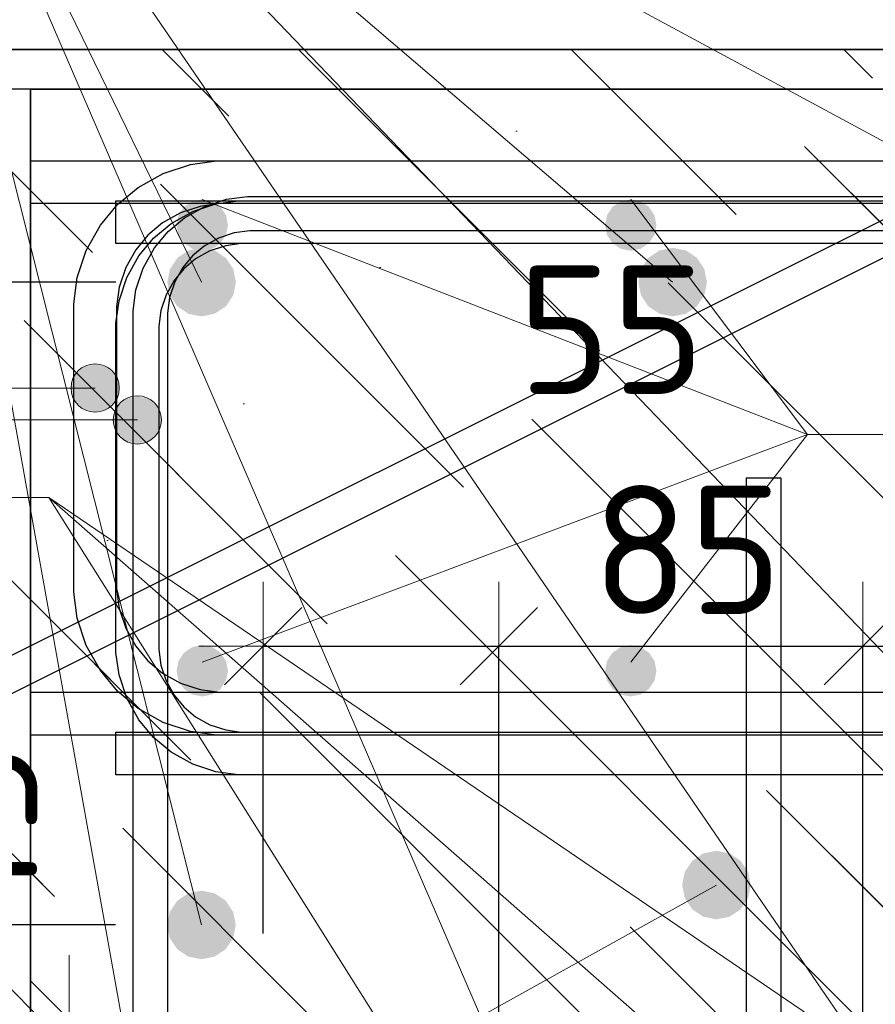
# Model space of a CAD drawing. Header units: metres. Extents: x -38 to 100, y -15 to 21.
# Tile 79 of 246: x 72.143 to 72.343, y 3.395 to 3.625. Entities that reach past the tile are written whole.
import ezdxf

# ---------------------------------------------------------------- set-up
doc = ezdxf.new("R2010")
doc.units = ezdxf.units.M
doc.header["$PDMODE"] = 65
for name, color, linetype, lineweight in [('XR$3$Арм. стержнями верхней зоны', 180, 'Continuous', 35), ('XR$3$Арм. стержнями нижней зоны', 180, 'Continuous', 35), ('XR$3$Арм.стержн. Арматура края', 96, 'Continuous', 35), ('XR$3$Арм.стержн. Доп. арматура', 180, 'Continuous', 35), ('XR$3$Арм.стержн.горизонт. 1', 180, 'Continuous', 35), ('XR$4$Арм.стержн. Доп. арматура', 180, 'Continuous', 35), ('XR$4$Размерная линия (1)', 7, 'Continuous', 13), ('XR$6$Арм. стержнями верхней зоны', 180, 'Continuous', 35), ('XR$6$Арм. стержнями нижней зоны', 180, 'Continuous', 35), ('XR$6$Арм.стержн. Арматура края', 96, 'Continuous', 35), ('XR$6$Арм.стержн. Хомут', 240, 'Continuous', 35), ('XR$6$Арм.стержн.горизонт. 1', 180, 'Continuous', 35), ('XR$6$Размерная линия (1)', 7, 'Continuous', 13)]:
    doc.layers.add(name, color=color, linetype=linetype, lineweight=lineweight)
doc.styles.add('ISOCPEUR', font='txt')
doc.dimstyles.new('DIMSTYLE_12', dxfattribs={"dimtxt": 0.03, "dimasz": 0.03, "dimexe": 0, "dimexo": 0, "dimgap": 0.015, "dimtad": 2, "dimdec": 0, "dimlfac": 1000, "dimrnd": 1, "dimzin": 12, "dimdsep": 46, "dimtxsty": 'ISOCPEUR', "dimblk1": 'ALL_ML_STRICH', "dimblk2": 'ALL_ML_STRICH', "dimsah": 1, "dimcen": 0, "dimclrd": 7, "dimclre": 256, "dimclrt": 7, "dimadec": 0, "dimazin": 0, "dimtfac": 1, "dimtdec": 0, "dimtix": 1, "dimtmove": 2, "dimatfit": 3, "dimfxl": 0, "dimtzin": 0, "dimlwd": 0, "dimlwe": -3, "dimarcsym": 0})
doc.dimstyles.new('DIMSTYLE_14', dxfattribs={"dimtxt": 0.03, "dimasz": 0.03, "dimexe": 0, "dimexo": 0, "dimgap": 0.015, "dimtad": 2, "dimdec": 0, "dimlfac": 1000, "dimrnd": 1, "dimzin": 12, "dimdsep": 46, "dimtxsty": 'ISOCPEUR', "dimblk1": 'ALL_ML_STRICH', "dimblk2": 'ALL_ML_STRICH', "dimsah": 1, "dimcen": 0, "dimclrd": 7, "dimclre": 256, "dimclrt": 7, "dimadec": 0, "dimazin": 0, "dimtfac": 1, "dimtdec": 0, "dimtix": 1, "dimtmove": 2, "dimatfit": 3, "dimfxl": 0, "dimtvp": 1.2, "dimtzin": 0, "dimlwd": 0, "dimlwe": -3, "dimarcsym": 0})
doc.dimstyles.new('DIMSTYLE_23', dxfattribs={"dimtxt": 0.03, "dimasz": 0.03, "dimexe": 0, "dimexo": 0, "dimgap": 0.015, "dimtad": 2, "dimdec": 0, "dimlfac": 1000, "dimrnd": 5, "dimzin": 12, "dimdsep": 46, "dimtxsty": 'ISOCPEUR', "dimblk1": 'ALL_ML_STRICH', "dimblk2": 'ALL_ML_STRICH', "dimsah": 1, "dimcen": 0, "dimclrd": 7, "dimclre": 256, "dimclrt": 7, "dimadec": 0, "dimazin": 0, "dimtfac": 1, "dimtdec": 0, "dimtix": 1, "dimtmove": 2, "dimatfit": 3, "dimfxl": 0, "dimtvp": 1.2, "dimtzin": 0, "dimlwd": 0, "dimlwe": -3, "dimarcsym": 0})
doc.dimstyles.new('DIMSTYLE_24', dxfattribs={"dimtxt": 0.03, "dimasz": 0.03, "dimexe": 0, "dimexo": 0, "dimgap": 0.015, "dimtad": 2, "dimdec": 0, "dimlfac": 1000, "dimrnd": 5, "dimzin": 12, "dimdsep": 46, "dimtxsty": 'ISOCPEUR', "dimblk1": 'ALL_ML_STRICH', "dimblk2": 'ALL_ML_STRICH', "dimsah": 1, "dimcen": 0, "dimclrd": 7, "dimclre": 256, "dimclrt": 7, "dimadec": 0, "dimazin": 0, "dimtfac": 1, "dimtdec": 0, "dimtix": 1, "dimtmove": 2, "dimatfit": 3, "dimfxl": 0, "dimtzin": 0, "dimlwd": 0, "dimlwe": -3, "dimarcsym": 0})
pattern_1 = [(135, (0, 0), (-0.031819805, -0.031819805), [0.4, -0.05, 0, -0.05]), (135, (-0.01591, -0.01591), (-0.031819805, -0.031819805), [0.8, -0.1, 0.1, -0.1])]

# ---------------------------------------------------------------- blocks, each defined once
blk = doc.blocks.new('ALL_ML_STRICH')
at = {"color": 0, "linetype": 'ByBlock', "lineweight": -2}
for p, q in [((0, -0.5), (0, 0.5)), ((-0.3, -0.3), (0.3, 0.3)), ((-1, 0), (0.5, 0))]:
    blk.add_line(p, q, dxfattribs=at)
blk = doc.blocks.new('*D332')
at = {"layer": 'DEFPOINTS', "color": 7, "linetype": 'Continuous', "lineweight": 13, "transparency": 33554687}
for p in [(72.20018, 3.39197), (72.07983, 3.09197), (72.20014, 3.09197)]:
    blk.add_point(p, dxfattribs=at)
at = {"layer": 'XR$4$Размерная линия (1)', "color": 9, "linetype": 'Continuous', "lineweight": -2, "true_color": 0xc7c7c7, "transparency": 33554687}
for p, q in [((72.18018, 3.39197), (72.07983, 3.39197)), ((72.18014, 3.09197), (72.07983, 3.09197))]:
    blk.add_line(p, q, dxfattribs=at)
at = {"layer": 'XR$4$Размерная линия (1)', "color": 7, "linetype": 'Continuous', "lineweight": -2, "transparency": 33554687}
blk.add_line((72.07983, 3.09197), (72.07983, 3.39197), dxfattribs=at)
at = {"layer": 'XR$4$Размерная линия (1)', "color": 7, "linetype": 'Continuous', "lineweight": 13, "transparency": 33554687, "xscale": 0.03, "yscale": 0.03, "zscale": 0.03}
for p, rotation in [((72.07983, 3.39197), 90), ((72.07983, 3.09197), 270)]:
    blk.add_blockref('ALL_ML_STRICH', p, dxfattribs=dict(at, rotation=rotation))
at = {"layer": 'XR$4$Размерная линия (1)', "color": 7, "linetype": 'Continuous', "lineweight": 13, "transparency": 33554687, "insert": (72.05733, 3.24347), "char_height": 0.03, "width": 0.09, "attachment_point": 5, "rotation": 90, "style": 'ISOCPEUR'}
blk.add_mtext('\\A1;{300}', dxfattribs=at)
blk = doc.blocks.new('*D338')
at = {"layer": 'DEFPOINTS', "color": 7, "linetype": 'Continuous', "lineweight": 13, "transparency": 33554687}
for p in [(72.20014, 3.47904), (72.20014, 3.39197), (72.25514, 3.35697)]:
    blk.add_point(p, dxfattribs=at)
at = {"layer": 'XR$4$Размерная линия (1)', "color": 9, "linetype": 'Continuous', "lineweight": -2, "true_color": 0xc7c7c7, "transparency": 33554687}
for p, q in [((72.20014, 3.41197), (72.20014, 3.47904)), ((72.25514, 3.37697), (72.25514, 3.47904))]:
    blk.add_line(p, q, dxfattribs=at)
at = {"layer": 'XR$4$Размерная линия (1)', "color": 7, "linetype": 'Continuous', "lineweight": -2, "transparency": 33554687}
blk.add_line((72.20014, 3.47904), (72.25514, 3.47904), dxfattribs=at)
at = {"layer": 'XR$4$Размерная линия (1)', "color": 7, "linetype": 'Continuous', "lineweight": 13, "transparency": 33554687, "xscale": 0.03, "yscale": 0.03, "zscale": 0.03, "rotation": 180}
blk.add_blockref('ALL_ML_STRICH', (72.20014, 3.47904), dxfattribs=at)
at = {"layer": 'XR$4$Размерная линия (1)', "color": 7, "linetype": 'Continuous', "lineweight": 13, "transparency": 33554687, "xscale": 0.03, "yscale": 0.03, "zscale": 0.03}
blk.add_blockref('ALL_ML_STRICH', (72.25514, 3.47904), dxfattribs=at)
at = {"layer": 'XR$4$Размерная линия (1)', "color": 7, "linetype": 'Continuous', "lineweight": 13, "transparency": 33554687, "insert": (72.28141, 3.55291), "char_height": 0.03, "width": 0.06, "attachment_point": 5, "style": 'ISOCPEUR'}
blk.add_mtext('\\A1;{55}', dxfattribs=at)
blk = doc.blocks.new('*D339')
at = {"layer": 'DEFPOINTS', "color": 7, "linetype": 'Continuous', "lineweight": 13, "transparency": 33554687}
for p in [(72.25514, 3.47904), (72.25514, 3.35697), (72.34006, 3.35697)]:
    blk.add_point(p, dxfattribs=at)
at = {"layer": 'XR$4$Размерная линия (1)', "color": 9, "linetype": 'Continuous', "lineweight": -2, "true_color": 0xc7c7c7, "transparency": 33554687}
for p, q in [((72.25514, 3.37697), (72.25514, 3.47904)), ((72.34006, 3.37697), (72.34006, 3.47904))]:
    blk.add_line(p, q, dxfattribs=at)
at = {"layer": 'XR$4$Размерная линия (1)', "color": 7, "linetype": 'Continuous', "lineweight": -2, "transparency": 33554687}
blk.add_line((72.25514, 3.47904), (72.34006, 3.47904), dxfattribs=at)
at = {"layer": 'XR$4$Размерная линия (1)', "color": 7, "linetype": 'Continuous', "lineweight": 13, "transparency": 33554687, "xscale": 0.03, "yscale": 0.03, "zscale": 0.03, "rotation": 180}
blk.add_blockref('ALL_ML_STRICH', (72.25514, 3.47904), dxfattribs=at)
at = {"layer": 'XR$4$Размерная линия (1)', "color": 7, "linetype": 'Continuous', "lineweight": 13, "transparency": 33554687, "xscale": 0.03, "yscale": 0.03, "zscale": 0.03}
blk.add_blockref('ALL_ML_STRICH', (72.34006, 3.47904), dxfattribs=at)
at = {"layer": 'XR$4$Размерная линия (1)', "color": 7, "linetype": 'Continuous', "lineweight": 13, "transparency": 33554687, "insert": (72.2991, 3.50154), "char_height": 0.03, "width": 0.06, "attachment_point": 5, "style": 'ISOCPEUR'}
blk.add_mtext('\\A1;{85}', dxfattribs=at)
blk = doc.blocks.new('*D340')
at = {"layer": 'DEFPOINTS', "color": 7, "linetype": 'Continuous', "lineweight": 13, "transparency": 33554687}
for p in [(72.34006, 3.47904), (72.34006, 3.35697), (72.39514, 3.35697)]:
    blk.add_point(p, dxfattribs=at)
at = {"layer": 'XR$4$Размерная линия (1)', "color": 9, "linetype": 'Continuous', "lineweight": -2, "true_color": 0xc7c7c7, "transparency": 33554687}
for p, q in [((72.34006, 3.37697), (72.34006, 3.47904)), ((72.39514, 3.37697), (72.39514, 3.47904))]:
    blk.add_line(p, q, dxfattribs=at)
at = {"layer": 'XR$4$Размерная линия (1)', "color": 7, "linetype": 'Continuous', "lineweight": -2, "transparency": 33554687}
blk.add_line((72.34006, 3.47904), (72.39514, 3.47904), dxfattribs=at)
at = {"layer": 'XR$4$Размерная линия (1)', "color": 7, "linetype": 'Continuous', "lineweight": 13, "transparency": 33554687, "xscale": 0.03, "yscale": 0.03, "zscale": 0.03, "rotation": 180}
blk.add_blockref('ALL_ML_STRICH', (72.34006, 3.47904), dxfattribs=at)
at = {"layer": 'XR$4$Размерная линия (1)', "color": 7, "linetype": 'Continuous', "lineweight": 13, "transparency": 33554687, "xscale": 0.03, "yscale": 0.03, "zscale": 0.03}
blk.add_blockref('ALL_ML_STRICH', (72.39514, 3.47904), dxfattribs=at)
at = {"layer": 'XR$4$Размерная линия (1)', "color": 7, "linetype": 'Continuous', "lineweight": 13, "transparency": 33554687, "insert": (72.43366, 3.50224), "char_height": 0.03, "width": 0.06, "attachment_point": 5, "style": 'ISOCPEUR'}
blk.add_mtext('\\A1;{55}', dxfattribs=at)
blk = doc.blocks.new('*D571')
at = {"layer": 'DEFPOINTS', "color": 7, "linetype": 'Continuous', "lineweight": 13, "transparency": 33554687}
for p in [(72.20014, 3.39197), (72.15483, 3.34697), (72.2401, 3.34697)]:
    blk.add_point(p, dxfattribs=at)
at = {"layer": 'XR$4$Размерная линия (1)', "color": 9, "linetype": 'Continuous', "lineweight": -2, "true_color": 0xc7c7c7, "transparency": 33554687}
for p, q in [((72.18014, 3.39197), (72.15483, 3.39197)), ((72.2201, 3.34697), (72.15483, 3.34697))]:
    blk.add_line(p, q, dxfattribs=at)
at = {"layer": 'XR$4$Размерная линия (1)', "color": 7, "linetype": 'Continuous', "lineweight": -2, "transparency": 33554687}
blk.add_line((72.15483, 3.34697), (72.15483, 3.39197), dxfattribs=at)
at = {"layer": 'XR$4$Размерная линия (1)', "color": 7, "linetype": 'Continuous', "lineweight": 13, "transparency": 33554687, "xscale": 0.03, "yscale": 0.03, "zscale": 0.03}
for p, rotation in [((72.15483, 3.39197), 90), ((72.15483, 3.34697), 270)]:
    blk.add_blockref('ALL_ML_STRICH', p, dxfattribs=dict(at, rotation=rotation))
at = {"layer": 'XR$4$Размерная линия (1)', "color": 7, "linetype": 'Continuous', "lineweight": 13, "transparency": 33554687, "insert": (72.13243, 3.43426), "char_height": 0.03, "width": 0.06, "attachment_point": 5, "rotation": 90, "style": 'ISOCPEUR'}
blk.add_mtext('\\A1;{45}', dxfattribs=at)
blk = doc.blocks.new('*D735')
at = {"layer": 'DEFPOINTS', "color": 7, "linetype": 'Continuous', "lineweight": 13, "transparency": 33554687}
for p in [(72.19573, 3.609), (72.06098, 3.249), (72.19573, 3.249)]:
    blk.add_point(p, dxfattribs=at)
at = {"layer": 'XR$6$Размерная линия (1)', "color": 9, "linetype": 'Continuous', "lineweight": -2, "true_color": 0xc7c7c7, "transparency": 33554687}
for p, q in [((72.17573, 3.609), (72.06098, 3.609)), ((72.17573, 3.249), (72.06098, 3.249))]:
    blk.add_line(p, q, dxfattribs=at)
at = {"layer": 'XR$6$Размерная линия (1)', "color": 7, "linetype": 'Continuous', "lineweight": -2, "transparency": 33554687}
blk.add_line((72.06098, 3.249), (72.06098, 3.609), dxfattribs=at)
at = {"layer": 'XR$6$Размерная линия (1)', "color": 7, "linetype": 'Continuous', "lineweight": 13, "transparency": 33554687, "xscale": 0.03, "yscale": 0.03, "zscale": 0.03}
for p, rotation in [((72.06098, 3.609), 90), ((72.06098, 3.249), 270)]:
    blk.add_blockref('ALL_ML_STRICH', p, dxfattribs=dict(at, rotation=rotation))
at = {"layer": 'XR$6$Размерная линия (1)', "color": 7, "linetype": 'Continuous', "lineweight": 13, "transparency": 33554687, "insert": (72.03848, 3.4305), "char_height": 0.03, "width": 0.09, "attachment_point": 5, "rotation": 90, "style": 'ISOCPEUR'}
blk.add_mtext('\\A1;{360}', dxfattribs=at)
blk = doc.blocks.new('*D835')
at = {"layer": 'DEFPOINTS', "color": 7, "linetype": 'Continuous', "lineweight": 13, "transparency": 33554687}
for p in [(72.18565, 3.414), (72.09793, 3.289), (72.18565, 3.289)]:
    blk.add_point(p, dxfattribs=at)
at = {"layer": 'XR$6$Размерная линия (1)', "color": 9, "linetype": 'Continuous', "lineweight": -2, "true_color": 0xc7c7c7, "transparency": 33554687}
for p, q in [((72.16565, 3.414), (72.09793, 3.414)), ((72.16565, 3.289), (72.09793, 3.289))]:
    blk.add_line(p, q, dxfattribs=at)
at = {"layer": 'XR$6$Размерная линия (1)', "color": 7, "linetype": 'Continuous', "lineweight": -2, "transparency": 33554687}
blk.add_line((72.09793, 3.289), (72.09793, 3.414), dxfattribs=at)
at = {"layer": 'XR$6$Размерная линия (1)', "color": 7, "linetype": 'Continuous', "lineweight": 13, "transparency": 33554687, "xscale": 0.03, "yscale": 0.03, "zscale": 0.03}
for p, rotation in [((72.09793, 3.414), 90), ((72.09793, 3.289), 270)]:
    blk.add_blockref('ALL_ML_STRICH', p, dxfattribs=dict(at, rotation=rotation))
at = {"layer": 'XR$6$Размерная линия (1)', "color": 7, "linetype": 'Continuous', "lineweight": 13, "transparency": 33554687, "insert": (72.07543, 3.356), "char_height": 0.03, "width": 0.09, "attachment_point": 5, "rotation": 90, "style": 'ISOCPEUR'}
blk.add_mtext('\\A1;{125}', dxfattribs=at)
blk = doc.blocks.new('*D836')
at = {"layer": 'DEFPOINTS', "color": 7, "linetype": 'Continuous', "lineweight": 13, "transparency": 33554687}
for p in [(72.18577, 3.564), (72.09793, 3.414), (72.18565, 3.414)]:
    blk.add_point(p, dxfattribs=at)
at = {"layer": 'XR$6$Размерная линия (1)', "color": 9, "linetype": 'Continuous', "lineweight": -2, "true_color": 0xc7c7c7, "transparency": 33554687}
for p, q in [((72.16577, 3.564), (72.09793, 3.564)), ((72.16565, 3.414), (72.09793, 3.414))]:
    blk.add_line(p, q, dxfattribs=at)
at = {"layer": 'XR$6$Размерная линия (1)', "color": 7, "linetype": 'Continuous', "lineweight": -2, "transparency": 33554687}
blk.add_line((72.09793, 3.414), (72.09793, 3.564), dxfattribs=at)
at = {"layer": 'XR$6$Размерная линия (1)', "color": 7, "linetype": 'Continuous', "lineweight": 13, "transparency": 33554687, "xscale": 0.03, "yscale": 0.03, "zscale": 0.03}
for p, rotation in [((72.09793, 3.564), 90), ((72.09793, 3.414), 270)]:
    blk.add_blockref('ALL_ML_STRICH', p, dxfattribs=dict(at, rotation=rotation))
at = {"layer": 'XR$6$Размерная линия (1)', "color": 7, "linetype": 'Continuous', "lineweight": 13, "transparency": 33554687, "insert": (72.07543, 3.4935), "char_height": 0.03, "width": 0.09, "attachment_point": 5, "rotation": 90, "style": 'ISOCPEUR'}
blk.add_mtext('\\A1;{150}', dxfattribs=at)
blk = doc.blocks.new('*D837')
at = {"layer": 'DEFPOINTS', "color": 7, "linetype": 'Continuous', "lineweight": 13, "transparency": 33554687}
for p in [(72.14573, 3.609), (72.09793, 3.564), (72.18577, 3.564)]:
    blk.add_point(p, dxfattribs=at)
at = {"layer": 'XR$6$Размерная линия (1)', "color": 9, "linetype": 'Continuous', "lineweight": -2, "true_color": 0xc7c7c7, "transparency": 33554687}
for p, q in [((72.12573, 3.609), (72.09793, 3.609)), ((72.16577, 3.564), (72.09793, 3.564))]:
    blk.add_line(p, q, dxfattribs=at)
at = {"layer": 'XR$6$Размерная линия (1)', "color": 7, "linetype": 'Continuous', "lineweight": -2, "transparency": 33554687}
blk.add_line((72.09793, 3.564), (72.09793, 3.609), dxfattribs=at)
at = {"layer": 'XR$6$Размерная линия (1)', "color": 7, "linetype": 'Continuous', "lineweight": 13, "transparency": 33554687, "xscale": 0.03, "yscale": 0.03, "zscale": 0.03}
for p, rotation in [((72.09793, 3.609), 90), ((72.09793, 3.564), 270)]:
    blk.add_blockref('ALL_ML_STRICH', p, dxfattribs=dict(at, rotation=rotation))
at = {"layer": 'XR$6$Размерная линия (1)', "color": 7, "linetype": 'Continuous', "lineweight": 13, "transparency": 33554687, "insert": (72.07519, 3.64473), "char_height": 0.03, "width": 0.06, "attachment_point": 5, "rotation": 90, "style": 'ISOCPEUR'}
blk.add_mtext('\\A1;{45}', dxfattribs=at)

msp = doc.modelspace()

# ---------------------------------------------------------------- hatches: boundary and pattern name
at = {"linetype": 'Continuous', "lineweight": 13, "transparency": 33554687}
h = msp.add_hatch(dxfattribs=at)
h.set_pattern_fill('__________540', scale=0.015, style=0, pattern_type=2)
h.set_pattern_definition(pattern_1)
h.paths.add_polyline_path([(72.34592, 3.61831), (72.12592, 3.61831), (72.12592, 3.49831), (72.04592, 3.45831), (72.04592, 3.25831), (72.34592, 3.25831)], flags=0)
h = msp.add_hatch(dxfattribs=at)
h.set_pattern_fill('__________540', scale=0.015, style=0, pattern_type=2)
h.set_pattern_definition(pattern_1)
h.paths.add_polyline_path([(72.44581, 3.609), (72.14581, 3.609), (72.14581, 3.249), (72.44581, 3.249)], flags=0)
at = {"layer": 'XR$3$Арм.стержн. Арматура края', "linetype": 'Continuous', "lineweight": 13, "transparency": 33554687}
for points in [[(72.15608, 3.5421), (72.1581, 3.53445), (72.1581, 3.54413)], [(72.1581, 3.54413), (72.16092, 3.53367), (72.16092, 3.54492)], [(72.1581, 3.54413), (72.1581, 3.53445), (72.16092, 3.53367)], [(72.16092, 3.54492), (72.16092, 3.53367), (72.16373, 3.53445)], [(72.16092, 3.54492), (72.16373, 3.53445), (72.16373, 3.54413)], [(72.16373, 3.54413), (72.16373, 3.53445), (72.16575, 3.53648)], [(72.16373, 3.54413), (72.16575, 3.53648), (72.16575, 3.5421)], [(72.15608, 3.53648), (72.15608, 3.5421), (72.15529, 3.53929)], [(72.15608, 3.5421), (72.15608, 3.53648), (72.1581, 3.53445)], [(72.16575, 3.5421), (72.16575, 3.53648), (72.16654, 3.53929)]]:
    msp.add_hatch(color=7, dxfattribs=at).paths.add_polyline_path(points)
at = {"layer": 'XR$3$Арм.стержн. Доп. арматура', "linetype": 'Continuous', "lineweight": 50, "transparency": 33554687}
for points in [[(72.19192, 3.57731), (72.19146, 3.5796), (72.19016, 3.58155), (72.18821, 3.58285), (72.18592, 3.58331), (72.18362, 3.58285), (72.18167, 3.58155), (72.18037, 3.5796), (72.17992, 3.57731), (72.18037, 3.57501), (72.18167, 3.57306), (72.18362, 3.57176), (72.18592, 3.57131), (72.18821, 3.57176), (72.19016, 3.57306), (72.19146, 3.57501)], [(72.29192, 3.57731), (72.29146, 3.5796), (72.29016, 3.58155), (72.28821, 3.58285), (72.28592, 3.58331), (72.28362, 3.58285), (72.28167, 3.58155), (72.28037, 3.5796), (72.27992, 3.57731), (72.28037, 3.57501), (72.28167, 3.57306), (72.28362, 3.57176), (72.28592, 3.57131), (72.28821, 3.57176), (72.29016, 3.57306), (72.29146, 3.57501)], [(72.19192, 3.47331), (72.19146, 3.4756), (72.19016, 3.47755), (72.18821, 3.47885), (72.18592, 3.47931), (72.18362, 3.47885), (72.18167, 3.47755), (72.18037, 3.4756), (72.17992, 3.47331), (72.18037, 3.47101), (72.18167, 3.46906), (72.18362, 3.46776), (72.18592, 3.46731), (72.18821, 3.46776), (72.19016, 3.46906), (72.19146, 3.47101)], [(72.29192, 3.47331), (72.29146, 3.4756), (72.29016, 3.47755), (72.28821, 3.47885), (72.28592, 3.47931), (72.28362, 3.47885), (72.28167, 3.47755), (72.28037, 3.4756), (72.27992, 3.47331), (72.28037, 3.47101), (72.28167, 3.46906), (72.28362, 3.46776), (72.28592, 3.46731), (72.28821, 3.46776), (72.29016, 3.46906), (72.29146, 3.47101)]]:
    msp.add_hatch(color=34, dxfattribs=at).paths.add_polyline_path(points)
at = {"layer": 'XR$3$Арм.стержн.горизонт. 1', "linetype": 'Continuous', "lineweight": 50, "transparency": 33554687}
msp.add_hatch(color=7, dxfattribs=at).paths.add_polyline_path([(72.31392, 3.42331), (72.31331, 3.42637), (72.31157, 3.42896), (72.30898, 3.4307), (72.30592, 3.43131), (72.30285, 3.4307), (72.30026, 3.42896), (72.29852, 3.42637), (72.29792, 3.42331), (72.29852, 3.42025), (72.30026, 3.41765), (72.30285, 3.41592), (72.30592, 3.41531), (72.30898, 3.41592), (72.31157, 3.41765), (72.31331, 3.42025)])
at = {"layer": 'XR$6$Арм.стержн. Арматура края', "linetype": 'Continuous', "lineweight": 13, "transparency": 33554687}
for points in [[(72.16593, 3.53465), (72.16796, 3.527), (72.16796, 3.53667)], [(72.16796, 3.53667), (72.17077, 3.52621), (72.17077, 3.53746)], [(72.16796, 3.53667), (72.16796, 3.527), (72.17077, 3.52621)], [(72.17077, 3.53746), (72.17077, 3.52621), (72.17358, 3.527)], [(72.17077, 3.53746), (72.17358, 3.527), (72.17358, 3.53667)], [(72.17358, 3.53667), (72.17358, 3.527), (72.17561, 3.52902)], [(72.17358, 3.53667), (72.17561, 3.52902), (72.17561, 3.53465)], [(72.16593, 3.52902), (72.16593, 3.53465), (72.16514, 3.53184)], [(72.16593, 3.53465), (72.16593, 3.52902), (72.16796, 3.527)], [(72.17561, 3.53465), (72.17561, 3.52902), (72.17639, 3.53184)]]:
    msp.add_hatch(color=7, dxfattribs=at).paths.add_polyline_path(points)
at = {"layer": 'XR$6$Арм.стержн.горизонт. 1', "linetype": 'Continuous', "lineweight": 50, "transparency": 33554687}
for points in [[(72.19377, 3.564), (72.19316, 3.56706), (72.19142, 3.56966), (72.18883, 3.57139), (72.18577, 3.572), (72.18271, 3.57139), (72.18011, 3.56966), (72.17838, 3.56706), (72.17777, 3.564), (72.17838, 3.56094), (72.18011, 3.55834), (72.18271, 3.55661), (72.18577, 3.556), (72.18883, 3.55661), (72.19142, 3.55834), (72.19316, 3.56094)], [(72.30369, 3.564), (72.30308, 3.56706), (72.30135, 3.56966), (72.29875, 3.57139), (72.29569, 3.572), (72.29263, 3.57139), (72.29003, 3.56966), (72.2883, 3.56706), (72.28769, 3.564), (72.2883, 3.56094), (72.29003, 3.55834), (72.29263, 3.55661), (72.29569, 3.556), (72.29875, 3.55661), (72.30135, 3.55834), (72.30308, 3.56094)], [(72.19373, 3.414), (72.19312, 3.41706), (72.19139, 3.41966), (72.18879, 3.42139), (72.18573, 3.422), (72.18267, 3.42139), (72.18007, 3.41966), (72.17834, 3.41706), (72.17773, 3.414), (72.17834, 3.41094), (72.18007, 3.40834), (72.18267, 3.40661), (72.18573, 3.406), (72.18879, 3.40661), (72.19139, 3.40834), (72.19312, 3.41094)]]:
    msp.add_hatch(color=7, dxfattribs=at).paths.add_polyline_path(points)

# ---------------------------------------------------------------- linework, layer by layer
at = {"color": 7, "linetype": 'Continuous', "lineweight": 35, "transparency": 33554687}
for p, q in [((72.34592, 3.61831), (72.12592, 3.61831)), ((72.14581, 3.609), (72.14581, 3.249)), ((72.44581, 3.609), (72.14581, 3.609))]:
    msp.add_line(p, q, dxfattribs=at)
at = {"layer": 'XR$3$Арм. стержнями верхней зоны', "color": 4, "linetype": 'Continuous', "lineweight": 25, "transparency": 33554687}
msp.add_lwpolyline([(72.14592, 3.59231), (72.72457, 3.59231), (72.72457, 3.58231), (72.14592, 3.58231), (72.14592, 3.59231)], dxfattribs=at)
at = {"layer": 'XR$3$Арм. стержнями нижней зоны', "color": 4, "linetype": 'Continuous', "lineweight": 25, "transparency": 33554687}
msp.add_lwpolyline([(72.14592, 3.46831), (72.72457, 3.46831), (72.72457, 3.45831), (72.14592, 3.45831), (72.14592, 3.46831)], dxfattribs=at)
at = {"layer": 'XR$3$Арм.стержн. Арматура края', "color": 7, "linetype": 'Continuous', "lineweight": 13, "transparency": 33554687}
for p, q in [((72.16092, 3.54492), (72.16092, 3.54492)), ((72.14081, 3.53929), (72.16092, 3.53929)), ((72.15529, 3.53929), (72.15529, 3.53929)), ((72.16654, 3.53929), (72.16654, 3.53929)), ((72.16092, 3.53367), (72.16092, 3.53367))]:
    msp.add_line(p, q, dxfattribs=at)
at = {"layer": 'XR$3$Арм.стержн. Арматура края', "color": 40, "linetype": 'Continuous', "lineweight": 25, "transparency": 33554687}
for points in [[(72.08557, 3.44904), (72.36809, 3.59017), (72.36945, 3.59078), (72.37088, 3.59133), (72.37234, 3.59181), (72.37382, 3.5922), (72.37531, 3.59251), (72.37683, 3.59274), (72.37836, 3.59288), (72.37985, 3.59294), (72.72357, 3.59294)], [(72.72357, 3.58494), (72.38002, 3.58494), (72.3789, 3.5849), (72.37781, 3.58479), (72.37672, 3.58463), (72.37566, 3.58441), (72.3746, 3.58413), (72.37356, 3.58379), (72.37253, 3.58339), (72.37151, 3.58294), (72.0895, 3.44206)], [(72.32092, 3.51831), (72.32092, 3.30998), (72.32024, 3.3051), (72.31856, 3.30002), (72.31594, 3.29535), (72.31273, 3.2915), (72.30888, 3.28828), (72.3042, 3.28566), (72.29912, 3.28399), (72.29424, 3.28331), (72.09759, 3.28331)], [(72.09815, 3.29131), (72.29368, 3.29131), (72.2973, 3.29181), (72.30096, 3.29302), (72.30432, 3.2949), (72.30705, 3.29718), (72.30933, 3.29991), (72.31121, 3.30326), (72.31241, 3.30692), (72.31292, 3.31054), (72.31292, 3.51831), (72.32092, 3.51831)]]:
    msp.add_lwpolyline(points, dxfattribs=at)
at = {"layer": 'XR$3$Арм.стержн. Арматура края', "color": 4, "linetype": 'Continuous', "lineweight": 25, "transparency": 33554687}
for points in [[(72.65592, 3.45831), (72.18926, 3.45831), (72.18316, 3.45916), (72.17681, 3.46125), (72.17097, 3.46452), (72.16615, 3.46854), (72.16213, 3.47336), (72.15886, 3.4792), (72.15676, 3.48555), (72.15592, 3.49165), (72.15592, 3.55896), (72.15676, 3.56506), (72.15886, 3.57141), (72.16213, 3.57726), (72.16615, 3.58207), (72.17097, 3.58609), (72.17681, 3.58936), (72.18316, 3.59146), (72.18926, 3.59231), (72.65592, 3.59231)], [(72.65592, 3.58231), (72.18995, 3.58231), (72.18543, 3.58168), (72.18086, 3.58017), (72.17666, 3.57782), (72.17325, 3.57497), (72.1704, 3.57156), (72.16805, 3.56737), (72.16654, 3.56279), (72.16592, 3.55827), (72.16592, 3.49235), (72.16654, 3.48783), (72.16805, 3.48325), (72.1704, 3.47905), (72.17325, 3.47564), (72.17666, 3.47279), (72.18086, 3.47044), (72.18543, 3.46894), (72.18995, 3.46831), (72.65592, 3.46831)]]:
    msp.add_lwpolyline(points, dxfattribs=at)
at = {"layer": 'XR$3$Арм.стержн. Арматура края', "color": 7, "linetype": 'Continuous', "lineweight": 13, "transparency": 33554687}
msp.add_circle((72.16092, 3.53929), 0.00563, dxfattribs=at)
at = {"layer": 'XR$3$Арм.стержн. Доп. арматура', "color": 7, "linetype": 'Continuous', "lineweight": 13, "transparency": 33554687}
for q in [(72.18592, 3.58331), (72.28592, 3.58331), (72.18592, 3.47531), (72.28592, 3.47531), (72.55317, 3.52847)]:
    msp.add_line((72.32717, 3.52847), q, dxfattribs=at)
at = {"layer": 'XR$3$Арм.стержн.горизонт. 1', "color": 7, "linetype": 'Continuous', "lineweight": 13, "transparency": 33554687}
msp.add_line((71.9842, 3.24427), (72.30592, 3.42331), dxfattribs=at)
at = {"layer": 'XR$4$Арм.стержн. Доп. арматура', "color": 7, "linetype": 'Continuous', "lineweight": 13, "transparency": 33554687}
for p, q in [((71.83408, 3.51378), (72.15008, 3.51378)), ((72.15008, 3.51378), (72.25514, 3.34697)), ((72.15008, 3.51378), (72.39514, 3.34697)), ((72.15008, 3.51378), (72.34006, 3.34697))]:
    msp.add_line(p, q, dxfattribs=at)
at = {"layer": 'XR$6$Арм. стержнями верхней зоны', "color": 4, "linetype": 'Continuous', "lineweight": 25, "transparency": 33554687}
msp.add_lwpolyline([(72.16578, 3.583), (72.63141, 3.583), (72.63141, 3.573), (72.16578, 3.573), (72.16578, 3.583)], dxfattribs=at)
msp.add_lwpolyline([(72.16578, 3.583), (72.63141, 3.583), (72.63141, 3.573), (72.16578, 3.573), (72.16578, 3.583)], dxfattribs=at)
at = {"layer": 'XR$6$Арм. стержнями нижней зоны', "color": 4, "linetype": 'Continuous', "lineweight": 25, "transparency": 33554687}
msp.add_lwpolyline([(72.16578, 3.459), (72.63141, 3.459), (72.63141, 3.449), (72.16578, 3.449), (72.16578, 3.459)], dxfattribs=at)
msp.add_lwpolyline([(72.16578, 3.459), (72.63141, 3.459), (72.63141, 3.449), (72.16578, 3.449), (72.16578, 3.459)], dxfattribs=at)
at = {"layer": 'XR$6$Арм.стержн. Арматура края', "color": 7, "linetype": 'Continuous', "lineweight": 13, "transparency": 33554687}
for p, q in [((72.17077, 3.53746), (72.17077, 3.53746)), ((72.06022, 3.53184), (72.17077, 3.53184)), ((72.16514, 3.53184), (72.16514, 3.53184)), ((72.17639, 3.53184), (72.17639, 3.53184)), ((72.17077, 3.52621), (72.17077, 3.52621))]:
    msp.add_line(p, q, dxfattribs=at)
at = {"layer": 'XR$6$Арм.стержн. Арматура края', "color": 4, "linetype": 'Continuous', "lineweight": 25, "transparency": 33554687}
for points in [[(72.63141, 3.449), (72.19433, 3.449), (72.18912, 3.44972), (72.18368, 3.45152), (72.17867, 3.45432), (72.17454, 3.45777), (72.17109, 3.4619), (72.16829, 3.46691), (72.16649, 3.47235), (72.16577, 3.47756), (72.16577, 3.55443), (72.16649, 3.55965), (72.16829, 3.56509), (72.17109, 3.5701), (72.17454, 3.57423), (72.17867, 3.57767), (72.18368, 3.58048), (72.18912, 3.58227), (72.19433, 3.583), (72.63141, 3.583)], [(72.63141, 3.449), (72.19433, 3.449), (72.18912, 3.44972), (72.18368, 3.45152), (72.17867, 3.45432), (72.17454, 3.45777), (72.17109, 3.4619), (72.16829, 3.46691), (72.16649, 3.47235), (72.16577, 3.47756), (72.16577, 3.55443), (72.16649, 3.55965), (72.16829, 3.56509), (72.17109, 3.5701), (72.17454, 3.57423), (72.17867, 3.57767), (72.18368, 3.58048), (72.18912, 3.58227), (72.19433, 3.583), (72.63141, 3.583)], [(72.63141, 3.573), (72.19502, 3.573), (72.19139, 3.57249), (72.18772, 3.57128), (72.18437, 3.5694), (72.18164, 3.56713), (72.17936, 3.5644), (72.17748, 3.56104), (72.17627, 3.55738), (72.17577, 3.55374), (72.17577, 3.47826), (72.17627, 3.47462), (72.17748, 3.47095), (72.17936, 3.4676), (72.18164, 3.46487), (72.18437, 3.46259), (72.18772, 3.46071), (72.19139, 3.4595), (72.19502, 3.459), (72.63141, 3.459)], [(72.63141, 3.573), (72.19502, 3.573), (72.19139, 3.57249), (72.18772, 3.57128), (72.18437, 3.5694), (72.18164, 3.56713), (72.17936, 3.5644), (72.17748, 3.56104), (72.17627, 3.55738), (72.17577, 3.55374), (72.17577, 3.47826), (72.17627, 3.47462), (72.17748, 3.47095), (72.17936, 3.4676), (72.18164, 3.46487), (72.18437, 3.46259), (72.18772, 3.46071), (72.19139, 3.4595), (72.19502, 3.459), (72.63141, 3.459)]]:
    msp.add_lwpolyline(points, dxfattribs=at)
at = {"layer": 'XR$6$Арм.стержн. Арматура края', "color": 7, "linetype": 'Continuous', "lineweight": 13, "transparency": 33554687}
msp.add_circle((72.17077, 3.53184), 0.00563, dxfattribs=at)
at = {"layer": 'XR$6$Арм.стержн. Хомут', "color": 40, "linetype": 'Continuous', "lineweight": 25, "transparency": 33554687}
for points in [[(72.16977, 3.29968), (72.16977, 3.55732), (72.17045, 3.5622), (72.17212, 3.56728), (72.17474, 3.57196), (72.17796, 3.57581), (72.18181, 3.57903), (72.18648, 3.58164), (72.19156, 3.58332), (72.19644, 3.584), (72.39513, 3.584), (72.40001, 3.58332), (72.40509, 3.58164), (72.40977, 3.57903), (72.41362, 3.57581), (72.41683, 3.57196), (72.41945, 3.56728), (72.42113, 3.5622), (72.42181, 3.55732), (72.42181, 3.29968)], [(72.16977, 3.29968), (72.16977, 3.55732), (72.17045, 3.5622), (72.17212, 3.56728), (72.17474, 3.57196), (72.17796, 3.57581), (72.18181, 3.57903), (72.18648, 3.58164), (72.19156, 3.58332), (72.19644, 3.584), (72.39513, 3.584), (72.40001, 3.58332), (72.40509, 3.58164), (72.40977, 3.57903), (72.41362, 3.57581), (72.41683, 3.57196), (72.41945, 3.56728), (72.42113, 3.5622), (72.42181, 3.55732), (72.42181, 3.29968)], [(72.41381, 3.30023), (72.41381, 3.55677), (72.4133, 3.56038), (72.41209, 3.56405), (72.41022, 3.5674), (72.40794, 3.57013), (72.40521, 3.57241), (72.40185, 3.57429), (72.39819, 3.5755), (72.39457, 3.576), (72.197, 3.576), (72.19338, 3.5755), (72.18972, 3.57429), (72.18637, 3.57241), (72.18364, 3.57013), (72.18136, 3.5674), (72.17948, 3.56405), (72.17827, 3.56038), (72.17777, 3.55677), (72.17777, 3.30023)], [(72.41381, 3.30023), (72.41381, 3.55677), (72.4133, 3.56038), (72.41209, 3.56405), (72.41022, 3.5674), (72.40794, 3.57013), (72.40521, 3.57241), (72.40185, 3.57429), (72.39819, 3.5755), (72.39457, 3.576), (72.197, 3.576), (72.19338, 3.5755), (72.18972, 3.57429), (72.18637, 3.57241), (72.18364, 3.57013), (72.18136, 3.5674), (72.17948, 3.56405), (72.17827, 3.56038), (72.17777, 3.55677), (72.17777, 3.30023)]]:
    msp.add_lwpolyline(points, dxfattribs=at)
at = {"layer": 'XR$6$Арм.стержн.горизонт. 1', "color": 7, "linetype": 'Continuous', "lineweight": 13, "transparency": 33554687}
for q in [(72.40581, 3.289), (72.40581, 3.414), (72.29569, 3.564), (72.18573, 3.289), (72.18577, 3.564), (72.40577, 3.564), (72.29573, 3.289), (72.18573, 3.414)]:
    msp.add_line((72.10732, 3.72498), q, dxfattribs=at)

# ---------------------------------------------------------------- dimensions: what is measured, and where the dimension line sits
at = {"layer": 'XR$4$Размерная линия (1)', "color": 7, "linetype": 'Continuous', "lineweight": 13, "transparency": 33554687}
for base, p1, p2, dimstyle, picture, middle in [((72.25514, 3.47904), (72.20014, 3.41197), (72.25514, 3.37697), 'DIMSTYLE_23', '*D338', (72.28141, 3.55291)), ((72.34006, 3.47904), (72.25514, 3.37697), (72.34006, 3.37697), 'DIMSTYLE_24', '*D339', (72.2991, 3.50154)), ((72.39514, 3.47904), (72.34006, 3.37697), (72.39514, 3.37697), 'DIMSTYLE_23', '*D340', (72.43366, 3.50224))]:
    dim = msp.add_linear_dim(base=base, p1=p1, p2=p2, dimstyle=dimstyle, override={"dimpost": '<>', "dimclrd": 7, "dimclre": 9, "dimclrt": 7, "dimlwd": 0, "dimlwe": 65533}, dxfattribs=at)
    dim.commit()
    dim.dimension.update_dxf_attribs({"geometry": picture, "text_midpoint": middle, "dimtype": 160})
for base, p1, p2, dimstyle, picture, middle in [((72.15483, 3.39197), (72.2201, 3.34697), (72.18014, 3.39197), 'DIMSTYLE_14', '*D571', (72.13243, 3.43426)), ((72.07983, 3.39197), (72.18014, 3.09197), (72.18018, 3.39197), 'DIMSTYLE_12', '*D332', (72.05733, 3.24347))]:
    dim = msp.add_linear_dim(base=base, p1=p1, p2=p2, angle=90, dimstyle=dimstyle, override={"dimpost": '<>', "dimclrd": 7, "dimclre": 9, "dimclrt": 7, "dimlwd": 0, "dimlwe": 65533}, dxfattribs=at)
    dim.commit()
    dim.dimension.update_dxf_attribs({"geometry": picture, "text_midpoint": middle, "dimtype": 160})
at = {"layer": 'XR$6$Размерная линия (1)', "color": 7, "linetype": 'Continuous', "lineweight": 13, "transparency": 33554687}
for base, p1, p2, dimstyle, picture, middle in [((72.09793, 3.609), (72.16577, 3.564), (72.12573, 3.609), 'DIMSTYLE_23', '*D837', (72.07519, 3.64473)), ((72.06098, 3.609), (72.17573, 3.249), (72.17573, 3.609), 'DIMSTYLE_24', '*D735', (72.03848, 3.4305)), ((72.09793, 3.564), (72.16565, 3.414), (72.16577, 3.564), 'DIMSTYLE_24', '*D836', (72.07543, 3.4935)), ((72.09793, 3.414), (72.16565, 3.289), (72.16565, 3.414), 'DIMSTYLE_24', '*D835', (72.07543, 3.356))]:
    dim = msp.add_linear_dim(base=base, p1=p1, p2=p2, angle=90, dimstyle=dimstyle, override={"dimpost": '<>', "dimclrd": 7, "dimclre": 9, "dimclrt": 7, "dimlwd": 0, "dimlwe": 65533}, dxfattribs=at)
    dim.commit()
    dim.dimension.update_dxf_attribs({"geometry": picture, "text_midpoint": middle, "dimtype": 160})

doc.saveas('drawing.dxf')
